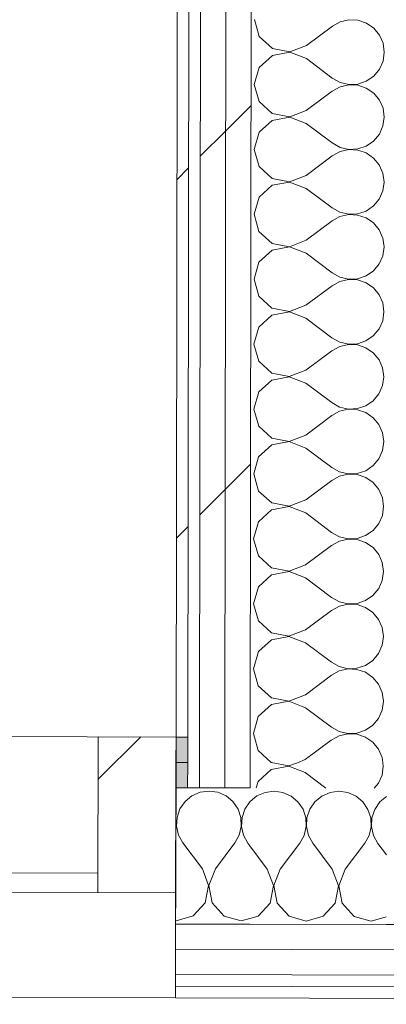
# Model space of a CAD drawing. Header units: millimetres. Extents: x -30280 to 19093, y -18706 to 4378.
# Tile 92 of 206: x -10868 to -10680, y -15440 to -14934. Entities that reach past the tile are written whole.
import ezdxf

# ---------------------------------------------------------------- set-up
doc = ezdxf.new("R2010")
doc.units = ezdxf.units.MM
doc.header["$MEASUREMENT"] = 0
doc.linetypes.add('Wipeout_Contour', pattern=[1000, 0, -1000])
doc.layers.add('Nuevo_08_E_Envans secs', color=7, linetype='Continuous')
doc.layers.add('Nuevo_Ventanas Archicad', color=7, linetype='Continuous')
doc.layers.add('Nuevo_08_E_Envans secs_Pluma_Nº__1', color=7, linetype='Continuous', lineweight=5)
doc.layers.add('Nuevo_Ventanas Archicad_Pluma_Nº__1', color=7, linetype='Continuous', lineweight=5)
for name, color, linetype, lineweight, true_color in [('Nuevo_08_E_Envans secs_Pluma_Nº__102', 7, 'Continuous', 5, 0xcccccc), ('Nuevo_08_E_Envans secs_Pluma_Nº__171', 171, 'Continuous', 13, 0xaaaaff), ('Nuevo_08_E_Envans secs_Pluma_Nº__177', 7, 'Continuous', 15, 0xf7e046), ('Nuevo_08_E_Envans secs_Pluma_Nº__79', 7, 'Continuous', 5, 0xaaffd5)]:
    doc.layers.add(name, color=color, linetype=linetype, lineweight=lineweight, true_color=true_color)
pattern_1 = [(45, (0, 0), (-183.8478, 183.8478), [195, -65]), (45, (7e-14, 183.85), (-183.8478, 183.8478), [195, -65])]

# ---------------------------------------------------------------- blocks, each defined once
blk = doc.blocks.new('*X104')
at = {"layer": 'Nuevo_08_E_Envans secs_Pluma_Nº__102', "color": 254, "linetype": 'Continuous', "lineweight": 5, "true_color": 0xcccccc}
for p, q in [((-10780.13, -15332.75), (-10783.67, -15335.68)), ((-10775.91, -15330.91), (-10780.13, -15332.75)), ((-10771.36, -15330.28), (-10775.91, -15330.91)), ((-10766.8, -15330.93), (-10771.36, -15330.28)), ((-10762.6, -15332.79), (-10766.8, -15330.93)), ((-10759.07, -15335.74), (-10762.6, -15332.79)), ((-10786.29, -15339.46), (-10787.77, -15343.81)), ((-10783.67, -15335.68), (-10786.29, -15339.46)), ((-10756.47, -15339.53), (-10759.07, -15335.74)), ((-10755.01, -15343.89), (-10756.47, -15339.53)), ((-10752.95, -15339.54), (-10754.43, -15343.9)), ((-10750.34, -15335.76), (-10752.95, -15339.54)), ((-10750.33, -15335.75), (-10750.34, -15335.76)), ((-10788.35, -15343.81), (-10788.38, -15343.71)), ((-10788.14, -15348.41), (-10788.35, -15343.81)), ((-10787.77, -15343.81), (-10788, -15348.41)), ((-10754.8, -15348.49), (-10755.01, -15343.89)), ((-10754.43, -15343.9), (-10754.67, -15348.49)), ((-10788.4, -15349.51), (-10788.14, -15348.41)), ((-10788, -15348.41), (-10786.97, -15352.89)), ((-10755.86, -15352.96), (-10754.8, -15348.49)), ((-10754.67, -15348.49), (-10753.64, -15352.97)), ((-10786.97, -15352.89), (-10784.76, -15356.92)), ((-10758.09, -15356.98), (-10755.86, -15352.96)), ((-10753.64, -15352.97), (-10751.42, -15357)), ((-10774.79, -15370.28), (-10784.76, -15356.92)), ((-10768.12, -15370.29), (-10758.09, -15356.98)), ((-10750.36, -15358.42), (-10751.42, -15357)), ((-10771.55, -15378.79), (-10774.79, -15370.28)), ((-10768.12, -15370.29), (-10771.41, -15378.79)), ((-10773.26, -15387.73), (-10771.55, -15378.79)), ((-10771.41, -15378.79), (-10769.74, -15387.74)), ((-10779.42, -15394.44), (-10773.26, -15387.73)), ((-10769.74, -15387.74), (-10763.61, -15394.48)), ((-10788.19, -15396.91), (-10779.42, -15394.44)), ((-10763.61, -15394.48), (-10754.86, -15396.99)), ((-10754.86, -15396.99), (-10750.42, -15395.74)), ((-10788.51, -15396.82), (-10788.19, -15396.91))]:
    blk.add_line(p, q, dxfattribs=at)
blk = doc.blocks.new('*X105')
at = {"layer": 'Nuevo_08_E_Envans secs_Pluma_Nº__102', "color": 254, "linetype": 'Continuous', "lineweight": 5, "true_color": 0xcccccc}
for p, q in [((-10746.79, -15332.83), (-10750.33, -15335.75)), ((-10742.58, -15330.99), (-10746.79, -15332.83)), ((-10738.02, -15330.37), (-10742.58, -15330.99)), ((-10733.47, -15331.01), (-10738.02, -15330.37)), ((-10729.27, -15332.88), (-10733.47, -15331.01)), ((-10725.74, -15335.82), (-10729.27, -15332.88)), ((-10713.46, -15332.92), (-10717.01, -15335.84)), ((-10709.25, -15331.07), (-10713.46, -15332.92)), ((-10704.69, -15330.45), (-10709.25, -15331.07)), ((-10700.14, -15331.09), (-10704.69, -15330.45)), ((-10695.94, -15332.96), (-10700.14, -15331.09)), ((-10692.4, -15335.9), (-10695.94, -15332.96)), ((-10680.33, -15333.16), (-10683.67, -15335.92)), ((-10723.14, -15339.62), (-10725.74, -15335.82)), ((-10721.68, -15343.98), (-10723.14, -15339.62)), ((-10719.62, -15339.63), (-10721.1, -15343.98)), ((-10717.01, -15335.84), (-10719.62, -15339.63)), ((-10689.81, -15339.7), (-10692.4, -15335.9)), ((-10688.35, -15344.06), (-10689.81, -15339.7)), ((-10686.29, -15339.71), (-10687.77, -15344.06)), ((-10683.67, -15335.92), (-10686.29, -15339.71)), ((-10721.47, -15348.57), (-10721.68, -15343.98)), ((-10721.1, -15343.98), (-10721.34, -15348.57)), ((-10688.14, -15348.65), (-10688.35, -15344.06)), ((-10687.77, -15344.06), (-10688, -15348.65)), ((-10722.52, -15353.05), (-10721.47, -15348.57)), ((-10721.34, -15348.57), (-10720.31, -15353.05)), ((-10689.19, -15353.13), (-10688.14, -15348.65)), ((-10688, -15348.65), (-10686.97, -15353.14)), ((-10724.76, -15357.07), (-10722.52, -15353.05)), ((-10720.31, -15353.05), (-10718.09, -15357.08)), ((-10691.42, -15357.15), (-10689.19, -15353.13)), ((-10686.97, -15353.14), (-10684.76, -15357.17)), ((-10741.46, -15370.36), (-10750.36, -15358.42)), ((-10734.79, -15370.37), (-10724.76, -15357.07)), ((-10708.12, -15370.44), (-10718.09, -15357.08)), ((-10701.46, -15370.46), (-10691.42, -15357.15)), ((-10680.37, -15363.05), (-10684.76, -15357.17)), ((-10738.21, -15378.87), (-10741.46, -15370.36)), ((-10734.79, -15370.37), (-10738.08, -15378.87)), ((-10704.88, -15378.95), (-10708.12, -15370.44)), ((-10701.46, -15370.46), (-10704.74, -15378.95)), ((-10739.93, -15387.82), (-10738.21, -15378.87)), ((-10738.08, -15378.87), (-10736.41, -15387.82)), ((-10706.59, -15387.9), (-10704.88, -15378.95)), ((-10704.74, -15378.95), (-10703.07, -15387.91)), ((-10746.09, -15394.52), (-10739.93, -15387.82)), ((-10736.41, -15387.82), (-10730.28, -15394.56)), ((-10712.75, -15394.61), (-10706.59, -15387.9)), ((-10703.07, -15387.91), (-10696.95, -15394.65)), ((-10750.42, -15395.74), (-10746.09, -15394.52)), ((-10730.28, -15394.56), (-10721.52, -15397.07)), ((-10721.52, -15397.07), (-10712.75, -15394.61)), ((-10696.95, -15394.65), (-10688.19, -15397.16)), ((-10688.19, -15397.16), (-10680.42, -15394.97))]:
    blk.add_line(p, q, dxfattribs=at)
blk = doc.blocks.new('Ventana Escaparate 27')
at = {"layer": 'Nuevo_Ventanas Archicad', "linetype": 'Continuous', "lineweight": 0, "true_color": 0x000000}
h = blk.add_hatch(dxfattribs=at)
h.set_pattern_fill('Acero_0001', color=18, style=0, pattern_type=2)
h.set_pattern_definition([(45, (0, 0), (-159.1, 159.1), []), (45, (-53.03, 53.03), (-159.1, 159.1), [])])
h.paths.add_polyline_path([(-660.38, 0), (-660.38, -80), (-620.38, -80), (-620.38, 0)])
at = {"layer": 'Nuevo_Ventanas Archicad_Pluma_Nº__1', "color": 7, "linetype": 'Continuous', "lineweight": 5}
for p, q in [((-660.38, 54), (660.38, 54)), ((-660.38, 48), (-660.38, 54)), ((-660.38, 42), (-660.38, 48)), ((-660.38, 29), (-660.38, 42)), ((-660.38, 16), (-660.38, 29)), ((-660.38, 0), (-660.38, 16)), ((-660.38, 0), (660.38, 0)), ((-660.38, 0), (-660.38, -80)), ((-620.38, 0), (-660.38, 0)), ((-660.38, -54), (-660.38, 0)), ((-660.38, -54), (-660.38, 0)), ((-620.38, -80), (-620.38, 0)), ((-620.38, -10), (620.38, -10)), ((-660.38, -67), (-660.38, -54)), ((-660.38, -67), (-660.38, -54)), ((-660.38, -80), (-660.38, -67)), ((-660.38, -80), (-660.38, -67)), ((-660.38, -80), (660.38, -80)), ((-660.38, -80), (660.38, -80)), ((-660.38, -80), (-620.38, -80))]:
    blk.add_line(p, q, dxfattribs=at)
blk = doc.blocks.new('Muro_62_1', base_point=(-3815.2, -15319.86))
at = {"layer": 'Nuevo_08_E_Envans secs_Pluma_Nº__79', "linetype": 'Continuous', "lineweight": 5, "true_color": 0xaaffd5}
for points in [[(-10788.31, -15315.58), (-10782.3, -15315.59), (-10782.28, -15302.59), (-10788.28, -15302.58)], [(-10788.34, -15328.58), (-10782.32, -15328.59), (-10782.3, -15315.59), (-10788.31, -15315.58)]]:
    blk.add_hatch(color=121, dxfattribs=at).paths.add_polyline_path(points)
at = {"layer": 'Nuevo_08_E_Envans secs_Pluma_Nº__1', "color": 7, "linetype": 'Continuous', "lineweight": 5}
for p, q in [((-10788.28, -15302.58), (-10788.31, -15315.58)), ((-10782.28, -15302.59), (-10782.3, -15315.59)), ((-10788.31, -15315.58), (-10788.34, -15328.58)), ((-10788.31, -15315.58), (-10782.3, -15315.59)), ((-10782.3, -15315.59), (-10782.32, -15328.59)), ((-10788.34, -15328.58), (-10788.48, -15382.58)), ((-10788.34, -15328.58), (-10782.32, -15328.59)), ((-10782.32, -15328.59), (-10776.32, -15328.61)), ((-10776.32, -15328.61), (-10763.32, -15328.64)), ((-10763.32, -15328.64), (-10750.32, -15328.67))]:
    blk.add_line(p, q, dxfattribs=at)
at = {"layer": 'Nuevo_08_E_Envans secs_Pluma_Nº__1', "color": 7, "linetype": 'Continuous', "lineweight": 5, "flags": 128}
blk.add_lwpolyline([(-10782.28, -15302.59), (-10788.28, -15302.58)], dxfattribs=at)
at = {"color": 254, "linetype": 'Wipeout_Contour', "lineweight": 0, "ltscale": 73840.641002}
blk.add_wipeout([(-10788.58, -15424.57), (-9480.74, -15427.82), (-9480.71, -15414.82), (-10788.55, -15411.57)], dxfattribs=at).dxf.layer = 'Nuevo_08_E_Envans secs'
at = {"color": 254, "linetype": 'Wipeout_Contour', "lineweight": 0, "ltscale": 73892.544862}
blk.add_wipeout([(-10788.6, -15430.57), (-10788.61, -15436.57), (-9480.77, -15439.82), (-9480.76, -15433.82)], dxfattribs=at).dxf.layer = 'Nuevo_08_E_Envans secs'
at = {"layer": 'Nuevo_08_E_Envans secs_Pluma_Nº__171', "linetype": 'Continuous', "lineweight": 13, "true_color": 0xaaaaff}
h = blk.add_hatch(dxfattribs=at)
h.set_pattern_fill('Panellat_HPL_0001', color=161, style=0, pattern_type=2)
h.set_pattern_definition(pattern_1)
h.paths.add_polyline_path([(-10788.6, -15430.57), (-10788.61, -15436.57), (-9480.77, -15439.82), (-9480.76, -15433.82)])
at = {"layer": 'Nuevo_08_E_Envans secs_Pluma_Nº__177', "linetype": 'Continuous', "lineweight": 15, "true_color": 0xf7e046}
h = blk.add_hatch(dxfattribs=at)
h.set_pattern_fill('Panellat_HPL_0001', color=53, style=0, pattern_type=2)
h.set_pattern_definition(pattern_1)
h.paths.add_polyline_path([(-10788.58, -15424.57), (-9480.74, -15427.82), (-9480.71, -15414.82), (-10788.55, -15411.57)])
at = {"layer": 'Nuevo_08_E_Envans secs_Pluma_Nº__1', "color": 7, "linetype": 'Continuous', "lineweight": 5}
for p, q in [((-10788.58, -15424.57), (-10788.6, -15430.57)), ((-10788.58, -15424.57), (-9480.74, -15427.82)), ((-10788.6, -15430.57), (-10788.61, -15436.57)), ((-10788.6, -15430.57), (-9480.76, -15433.82))]:
    blk.add_line(p, q, dxfattribs=at)
at = {"layer": 'Nuevo_08_E_Envans secs_Pluma_Nº__1', "color": 7, "linetype": 'Continuous', "lineweight": 5, "flags": 128}
blk.add_lwpolyline([(-10788.61, -15436.57), (-9480.77, -15439.82)], dxfattribs=at)
at = {"color": 254, "linetype": 'Wipeout_Contour', "lineweight": 0, "ltscale": 73797.124111}
blk.add_wipeout([(-10788.55, -15411.57), (-9480.71, -15414.82), (-9480.68, -15401.82), (-10788.52, -15398.58)], dxfattribs=at).dxf.layer = 'Nuevo_08_E_Envans secs'
at = {"layer": 'Nuevo_08_E_Envans secs_Pluma_Nº__177', "linetype": 'Continuous', "lineweight": 15, "true_color": 0xf7e046}
h = blk.add_hatch(dxfattribs=at)
h.set_pattern_fill('Panellat_HPL_0001', color=53, style=0, pattern_type=2)
h.set_pattern_definition(pattern_1)
h.paths.add_polyline_path([(-10788.55, -15411.57), (-9480.71, -15414.82), (-9480.68, -15401.82), (-10788.52, -15398.58)])
at = {"layer": 'Nuevo_08_E_Envans secs_Pluma_Nº__1', "color": 7, "linetype": 'Continuous', "lineweight": 5}
for p, q in [((-10788.48, -15382.58), (-10788.52, -15398.58)), ((-10788.52, -15398.58), (-10788.55, -15411.57)), ((-10788.52, -15398.58), (-10750.42, -15398.67)), ((-10750.42, -15398.67), (-10680.42, -15398.84)), ((-10680.42, -15398.84), (-9480.68, -15401.82)), ((-10788.55, -15411.57), (-10788.58, -15424.57)), ((-10788.55, -15411.57), (-9480.71, -15414.82))]:
    blk.add_line(p, q, dxfattribs=at)
at = {"layer": 'Nuevo_08_E_Envans secs', "color": 7, "lineweight": 20}
for name in ['*X104', '*X105']:
    blk.add_blockref(name, (0, 0), dxfattribs=at)
at = {"layer": 'Nuevo_Ventanas Archicad', "color": 253, "linetype": 'Continuous', "lineweight": 5, "true_color": 0xa4a4a6, "zscale": 1000, "rotation": 179.8580098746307}
blk.add_blockref('Ventana Escaparate 27', (-11448.85, -15380.94), dxfattribs=at)
blk = doc.blocks.new('*X238')
at = {"layer": 'Nuevo_08_E_Envans secs_Pluma_Nº__102', "color": 254, "linetype": 'Continuous', "lineweight": 5, "true_color": 0xcccccc}
for p, q in [((-10739.42, -15319.24), (-10746.16, -15325.37)), ((-10739.44, -15315.7), (-10739.42, -15315.72)), ((-10739.42, -15315.72), (-10730.47, -15317.42)), ((-10730.47, -15317.56), (-10739.42, -15319.24)), ((-10730.47, -15317.42), (-10726.05, -15315.73)), ((-10721.97, -15320.84), (-10730.47, -15317.56)), ((-10682.61, -15322.11), (-10681.97, -15317.56)), ((-10681.97, -15317.56), (-10682.21, -15315.84)), ((-10721.97, -15320.84), (-10711.43, -15328.77)), ((-10684.47, -15326.32), (-10682.61, -15322.11)), ((-10746.16, -15325.37), (-10747.1, -15328.68)), ((-10686.56, -15328.83), (-10684.47, -15326.32))]:
    blk.add_line(p, q, dxfattribs=at)
blk = doc.blocks.new('*X239')
at = {"layer": 'Nuevo_08_E_Envans secs_Pluma_Nº__102', "color": 254, "linetype": 'Continuous', "lineweight": 5, "true_color": 0xcccccc}
for p, q in [((-10748.08, -15302.67), (-10746.13, -15309.56)), ((-10721.96, -15314.17), (-10708.62, -15304.19)), ((-10706.06, -15302.78), (-10708.62, -15304.19)), ((-10687.37, -15305.25), (-10690.9, -15302.82)), ((-10746.13, -15309.56), (-10739.44, -15315.7)), ((-10684.44, -15308.8), (-10687.37, -15305.25)), ((-10682.6, -15313.01), (-10684.44, -15308.8)), ((-10726.05, -15315.73), (-10721.96, -15314.17)), ((-10682.21, -15315.84), (-10682.6, -15313.01))]:
    blk.add_line(p, q, dxfattribs=at)
blk = doc.blocks.new('*X240')
at = {"layer": 'Nuevo_08_E_Envans secs_Pluma_Nº__102', "color": 254, "linetype": 'Continuous', "lineweight": 5, "true_color": 0xcccccc}
for p, q in [((-10748.07, -14934.13), (-10745.59, -14942.9)), ((-10704.05, -14935.3), (-10708.07, -14937.52)), ((-10699.57, -14934.27), (-10704.05, -14935.3)), ((-10694.97, -14934.5), (-10699.57, -14934.27)), ((-10690.62, -14935.97), (-10694.97, -14934.5)), ((-10721.42, -14947.5), (-10708.07, -14937.52)), ((-10686.83, -14938.58), (-10690.62, -14935.97)), ((-10683.9, -14942.13), (-10686.83, -14938.58)), ((-10745.59, -14942.9), (-10738.88, -14949.05)), ((-10682.05, -14946.34), (-10683.9, -14942.13)), ((-10738.88, -14949.05), (-10729.93, -14950.76)), ((-10729.93, -14950.89), (-10738.88, -14952.57)), ((-10729.93, -14950.76), (-10721.42, -14947.5)), ((-10721.43, -14954.17), (-10729.93, -14950.89)), ((-10682.07, -14955.45), (-10681.43, -14950.89)), ((-10681.43, -14950.89), (-10682.05, -14946.34)), ((-10738.88, -14952.57), (-10745.62, -14958.7)), ((-10721.43, -14954.17), (-10708.11, -14964.19)), ((-10683.93, -14959.65), (-10682.07, -14955.45)), ((-10745.62, -14958.7), (-10748.12, -14967.46)), ((-10686.87, -14963.19), (-10683.93, -14959.65)), ((-10708.11, -14964.19), (-10704.09, -14966.42)), ((-10695.02, -14967.25), (-10690.66, -14965.79)), ((-10690.66, -14965.79), (-10686.87, -14963.19)), ((-10748.12, -14967.46), (-10745.64, -14976.23)), ((-10721.47, -14980.84), (-10708.12, -14970.86)), ((-10704.1, -14968.64), (-10708.12, -14970.86)), ((-10699.61, -14967.6), (-10704.1, -14968.64)), ((-10704.09, -14966.42), (-10699.61, -14967.47)), ((-10699.61, -14967.47), (-10695.02, -14967.25)), ((-10695.02, -14967.83), (-10699.61, -14967.6)), ((-10690.67, -14969.31), (-10695.02, -14967.83)), ((-10686.88, -14971.92), (-10690.67, -14969.31)), ((-10745.64, -14976.23), (-10738.93, -14982.38)), ((-10683.95, -14975.46), (-10686.88, -14971.92)), ((-10682.1, -14979.67), (-10683.95, -14975.46)), ((-10729.98, -14984.09), (-10721.47, -14980.84)), ((-10681.48, -14984.23), (-10682.1, -14979.67)), ((-10738.93, -14985.9), (-10745.67, -14992.04)), ((-10738.93, -14982.38), (-10729.98, -14984.09)), ((-10729.98, -14984.22), (-10738.93, -14985.9)), ((-10721.48, -14987.5), (-10729.98, -14984.22)), ((-10682.12, -14988.78), (-10681.48, -14984.23)), ((-10721.48, -14987.5), (-10708.16, -14997.52)), ((-10683.98, -14992.99), (-10682.12, -14988.78)), ((-10745.67, -14992.04), (-10748.17, -15000.8)), ((-10690.71, -14999.12), (-10686.92, -14996.52)), ((-10686.92, -14996.52), (-10683.98, -14992.99)), ((-10748.17, -15000.8), (-10745.69, -15009.56)), ((-10708.16, -14997.52), (-10704.14, -14999.75)), ((-10704.14, -14999.75), (-10699.66, -15000.8)), ((-10699.66, -15000.94), (-10704.14, -15001.97)), ((-10699.66, -15000.8), (-10695.07, -15000.58)), ((-10695.07, -15001.16), (-10699.66, -15000.94)), ((-10695.07, -15000.58), (-10690.71, -14999.12)), ((-10690.72, -15002.64), (-10695.07, -15001.16)), ((-10721.52, -15014.17), (-10708.17, -15004.19)), ((-10704.14, -15001.97), (-10708.17, -15004.19)), ((-10686.93, -15005.25), (-10690.72, -15002.64)), ((-10684, -15008.8), (-10686.93, -15005.25)), ((-10745.69, -15009.56), (-10738.98, -15015.72)), ((-10682.15, -15013.01), (-10684, -15008.8)), ((-10738.98, -15015.72), (-10730.03, -15017.42)), ((-10730.03, -15017.42), (-10721.52, -15014.17)), ((-10681.53, -15017.56), (-10682.15, -15013.01)), ((-10738.98, -15019.24), (-10745.71, -15025.37)), ((-10730.03, -15017.56), (-10738.98, -15019.24)), ((-10721.53, -15020.84), (-10730.03, -15017.56)), ((-10721.53, -15020.84), (-10708.21, -15030.86)), ((-10682.17, -15022.11), (-10681.53, -15017.56)), ((-10745.71, -15025.37), (-10748.22, -15034.13)), ((-10686.97, -15029.86), (-10684.03, -15026.32)), ((-10684.03, -15026.32), (-10682.17, -15022.11)), ((-10708.21, -15030.86), (-10704.19, -15033.09)), ((-10690.76, -15032.45), (-10686.97, -15029.86)), ((-10748.22, -15034.13), (-10745.74, -15042.9)), ((-10704.19, -15035.3), (-10708.22, -15037.52)), ((-10704.19, -15033.09), (-10699.71, -15034.13)), ((-10699.71, -15034.27), (-10704.19, -15035.3)), ((-10699.71, -15034.13), (-10695.12, -15033.92)), ((-10695.12, -15034.5), (-10699.71, -15034.27)), ((-10695.12, -15033.92), (-10690.76, -15032.45)), ((-10690.77, -15035.97), (-10695.12, -15034.5)), ((-10686.98, -15038.58), (-10690.77, -15035.97)), ((-10721.57, -15047.5), (-10708.22, -15037.52)), ((-10684.05, -15042.13), (-10686.98, -15038.58)), ((-10745.74, -15042.9), (-10739.03, -15049.05)), ((-10682.2, -15046.34), (-10684.05, -15042.13)), ((-10681.57, -15050.89), (-10682.2, -15046.34)), ((-10739.03, -15049.05), (-10730.08, -15050.76)), ((-10730.08, -15050.89), (-10739.03, -15052.57)), ((-10730.08, -15050.76), (-10721.57, -15047.5)), ((-10721.58, -15054.17), (-10730.08, -15050.89)), ((-10682.22, -15055.45), (-10681.57, -15050.89)), ((-10739.03, -15052.57), (-10745.76, -15058.7)), ((-10721.58, -15054.17), (-10708.26, -15064.19)), ((-10684.08, -15059.65), (-10682.22, -15055.45)), ((-10745.76, -15058.7), (-10748.27, -15067.46)), ((-10687.02, -15063.19), (-10684.08, -15059.65)), ((-10708.26, -15064.19), (-10704.24, -15066.42)), ((-10704.24, -15066.42), (-10699.76, -15067.47)), ((-10699.76, -15067.47), (-10695.17, -15067.25)), ((-10695.17, -15067.25), (-10690.81, -15065.79)), ((-10690.81, -15065.79), (-10687.02, -15063.19)), ((-10748.27, -15067.46), (-10745.79, -15076.23)), ((-10721.62, -15080.84), (-10708.27, -15070.86)), ((-10704.24, -15068.64), (-10708.27, -15070.86)), ((-10699.76, -15067.6), (-10704.24, -15068.64)), ((-10695.17, -15067.83), (-10699.76, -15067.6)), ((-10690.81, -15069.31), (-10695.17, -15067.83)), ((-10687.03, -15071.92), (-10690.81, -15069.31)), ((-10684.1, -15075.46), (-10687.03, -15071.92)), ((-10745.79, -15076.23), (-10739.07, -15082.38)), ((-10682.25, -15079.67), (-10684.1, -15075.46)), ((-10739.07, -15082.38), (-10730.13, -15084.09)), ((-10730.13, -15084.09), (-10721.62, -15080.84)), ((-10681.62, -15084.23), (-10682.25, -15079.67)), ((-10739.08, -15085.9), (-10745.81, -15092.04)), ((-10730.13, -15084.22), (-10739.08, -15085.9)), ((-10721.63, -15087.5), (-10730.13, -15084.22)), ((-10721.63, -15087.5), (-10708.31, -15097.52)), ((-10682.26, -15088.78), (-10681.62, -15084.23)), ((-10745.81, -15092.04), (-10748.31, -15100.8)), ((-10684.13, -15092.99), (-10682.26, -15088.78)), ((-10708.31, -15097.52), (-10704.29, -15099.75)), ((-10690.86, -15099.12), (-10687.07, -15096.52)), ((-10687.07, -15096.52), (-10684.13, -15092.99)), ((-10748.31, -15100.8), (-10745.84, -15109.56)), ((-10704.29, -15101.97), (-10708.32, -15104.19)), ((-10704.29, -15099.75), (-10699.81, -15100.8)), ((-10699.81, -15100.94), (-10704.29, -15101.97)), ((-10699.81, -15100.8), (-10695.22, -15100.58)), ((-10695.22, -15101.16), (-10699.81, -15100.94)), ((-10695.22, -15100.58), (-10690.86, -15099.12)), ((-10690.86, -15102.64), (-10695.22, -15101.16)), ((-10687.08, -15105.25), (-10690.86, -15102.64)), ((-10721.67, -15114.17), (-10708.32, -15104.19)), ((-10684.15, -15108.8), (-10687.08, -15105.25)), ((-10745.84, -15109.56), (-10739.12, -15115.72)), ((-10682.3, -15113.01), (-10684.15, -15108.8)), ((-10730.18, -15117.56), (-10739.13, -15119.24)), ((-10739.12, -15115.72), (-10730.18, -15117.42)), ((-10730.18, -15117.42), (-10721.67, -15114.17)), ((-10721.68, -15120.84), (-10730.18, -15117.56)), ((-10682.31, -15122.11), (-10681.67, -15117.56)), ((-10681.67, -15117.56), (-10682.3, -15113.01)), ((-10739.13, -15119.24), (-10745.86, -15125.37)), ((-10721.68, -15120.84), (-10708.36, -15130.86)), ((-10684.18, -15126.32), (-10682.31, -15122.11)), ((-10745.86, -15125.37), (-10748.36, -15134.13)), ((-10687.11, -15129.86), (-10684.18, -15126.32)), ((-10708.36, -15130.86), (-10704.34, -15133.09)), ((-10695.27, -15133.92), (-10690.91, -15132.45)), ((-10690.91, -15132.45), (-10687.11, -15129.86)), ((-10748.36, -15134.13), (-10745.89, -15142.9)), ((-10721.72, -15147.5), (-10708.37, -15137.52)), ((-10704.34, -15135.3), (-10708.37, -15137.52)), ((-10704.34, -15133.09), (-10699.86, -15134.13)), ((-10699.86, -15134.27), (-10704.34, -15135.3)), ((-10699.86, -15134.13), (-10695.27, -15133.92)), ((-10695.27, -15134.5), (-10699.86, -15134.27)), ((-10690.91, -15135.97), (-10695.27, -15134.5)), ((-10687.13, -15138.58), (-10690.91, -15135.97)), ((-10745.89, -15142.9), (-10739.17, -15149.05)), ((-10684.2, -15142.13), (-10687.13, -15138.58)), ((-10682.35, -15146.34), (-10684.2, -15142.13)), ((-10730.23, -15150.76), (-10721.72, -15147.5)), ((-10681.72, -15150.89), (-10682.35, -15146.34)), ((-10739.18, -15152.57), (-10745.91, -15158.7)), ((-10730.23, -15150.89), (-10739.18, -15152.57)), ((-10739.17, -15149.05), (-10730.23, -15150.76)), ((-10721.73, -15154.17), (-10730.23, -15150.89)), ((-10682.36, -15155.45), (-10681.72, -15150.89)), ((-10721.73, -15154.17), (-10708.41, -15164.19)), ((-10684.22, -15159.65), (-10682.36, -15155.45)), ((-10745.91, -15158.7), (-10748.41, -15167.46)), ((-10690.96, -15165.79), (-10687.16, -15163.19)), ((-10687.16, -15163.19), (-10684.22, -15159.65)), ((-10748.41, -15167.46), (-10745.94, -15176.23)), ((-10708.41, -15164.19), (-10704.39, -15166.42)), ((-10704.39, -15166.42), (-10699.91, -15167.47)), ((-10699.91, -15167.6), (-10704.39, -15168.64)), ((-10699.91, -15167.47), (-10695.32, -15167.25)), ((-10695.32, -15167.83), (-10699.91, -15167.6)), ((-10695.32, -15167.25), (-10690.96, -15165.79)), ((-10690.96, -15169.31), (-10695.32, -15167.83)), ((-10721.77, -15180.84), (-10708.42, -15170.86)), ((-10704.39, -15168.64), (-10708.42, -15170.86)), ((-10687.18, -15171.92), (-10690.96, -15169.31)), ((-10684.25, -15175.46), (-10687.18, -15171.92)), ((-10745.94, -15176.23), (-10739.22, -15182.38)), ((-10682.4, -15179.67), (-10684.25, -15175.46)), ((-10739.22, -15182.38), (-10730.27, -15184.09)), ((-10730.27, -15184.09), (-10721.77, -15180.84)), ((-10681.77, -15184.23), (-10682.4, -15179.67)), ((-10739.23, -15185.9), (-10745.96, -15192.04)), ((-10730.27, -15184.22), (-10739.23, -15185.9)), ((-10721.78, -15187.5), (-10730.27, -15184.22)), ((-10721.78, -15187.5), (-10708.46, -15197.52)), ((-10682.41, -15188.78), (-10681.77, -15184.23)), ((-10745.96, -15192.04), (-10748.46, -15200.8)), ((-10687.21, -15196.52), (-10684.27, -15192.99)), ((-10684.27, -15192.99), (-10682.41, -15188.78)), ((-10708.46, -15197.52), (-10704.44, -15199.75)), ((-10691.01, -15199.12), (-10687.21, -15196.52)), ((-10748.46, -15200.8), (-10745.99, -15209.56)), ((-10704.44, -15201.97), (-10708.47, -15204.19)), ((-10704.44, -15199.75), (-10699.96, -15200.8)), ((-10699.96, -15200.94), (-10704.44, -15201.97)), ((-10699.96, -15200.8), (-10695.37, -15200.58)), ((-10695.37, -15201.16), (-10699.96, -15200.94)), ((-10695.37, -15200.58), (-10691.01, -15199.12)), ((-10691.01, -15202.64), (-10695.37, -15201.16)), ((-10687.23, -15205.25), (-10691.01, -15202.64)), ((-10721.82, -15214.17), (-10708.47, -15204.19)), ((-10684.3, -15208.8), (-10687.23, -15205.25)), ((-10682.45, -15213.01), (-10684.3, -15208.8)), ((-10745.99, -15209.56), (-10739.27, -15215.72)), ((-10681.82, -15217.56), (-10682.45, -15213.01)), ((-10730.32, -15217.56), (-10739.28, -15219.24)), ((-10739.27, -15215.72), (-10730.32, -15217.42)), ((-10730.32, -15217.42), (-10721.82, -15214.17)), ((-10721.83, -15220.84), (-10730.32, -15217.56)), ((-10682.46, -15222.11), (-10681.82, -15217.56)), ((-10739.28, -15219.24), (-10746.01, -15225.37)), ((-10721.83, -15220.84), (-10708.51, -15230.86)), ((-10684.32, -15226.32), (-10682.46, -15222.11)), ((-10746.01, -15225.37), (-10748.51, -15234.13)), ((-10687.26, -15229.86), (-10684.32, -15226.32)), ((-10748.51, -15234.13), (-10746.04, -15242.9)), ((-10708.51, -15230.86), (-10704.49, -15233.09)), ((-10704.49, -15233.09), (-10700.01, -15234.13)), ((-10700.01, -15234.13), (-10695.42, -15233.92)), ((-10695.42, -15233.92), (-10691.06, -15232.45)), ((-10691.06, -15232.45), (-10687.26, -15229.86)), ((-10721.87, -15247.5), (-10708.52, -15237.52)), ((-10704.49, -15235.3), (-10708.52, -15237.52)), ((-10700.01, -15234.27), (-10704.49, -15235.3)), ((-10695.42, -15234.5), (-10700.01, -15234.27)), ((-10691.06, -15235.97), (-10695.42, -15234.5)), ((-10687.28, -15238.58), (-10691.06, -15235.97)), ((-10684.35, -15242.13), (-10687.28, -15238.58)), ((-10746.04, -15242.9), (-10739.32, -15249.05)), ((-10682.5, -15246.34), (-10684.35, -15242.13)), ((-10739.32, -15249.05), (-10730.37, -15250.76)), ((-10730.37, -15250.76), (-10721.87, -15247.5)), ((-10681.87, -15250.89), (-10682.5, -15246.34)), ((-10739.33, -15252.57), (-10746.06, -15258.7)), ((-10730.37, -15250.89), (-10739.33, -15252.57)), ((-10721.87, -15254.17), (-10730.37, -15250.89)), ((-10721.87, -15254.17), (-10708.56, -15264.19)), ((-10682.51, -15255.45), (-10681.87, -15250.89)), ((-10746.06, -15258.7), (-10748.56, -15267.46)), ((-10684.37, -15259.65), (-10682.51, -15255.45)), ((-10708.56, -15264.19), (-10704.54, -15266.42)), ((-10691.11, -15265.79), (-10687.31, -15263.19)), ((-10687.31, -15263.19), (-10684.37, -15259.65)), ((-10748.56, -15267.46), (-10746.09, -15276.23)), ((-10704.54, -15268.64), (-10708.57, -15270.86)), ((-10704.54, -15266.42), (-10700.06, -15267.47)), ((-10700.06, -15267.6), (-10704.54, -15268.64)), ((-10700.06, -15267.47), (-10695.46, -15267.25)), ((-10695.47, -15267.83), (-10700.06, -15267.6)), ((-10691.11, -15269.31), (-10695.47, -15267.83)), ((-10695.46, -15267.25), (-10691.11, -15265.79)), ((-10687.32, -15271.92), (-10691.11, -15269.31)), ((-10721.91, -15280.84), (-10708.57, -15270.86)), ((-10684.4, -15275.46), (-10687.32, -15271.92)), ((-10746.09, -15276.23), (-10739.37, -15282.38)), ((-10682.55, -15279.67), (-10684.4, -15275.46)), ((-10681.92, -15284.23), (-10682.55, -15279.67)), ((-10730.42, -15284.22), (-10739.38, -15285.9)), ((-10739.37, -15282.38), (-10730.42, -15284.09)), ((-10730.42, -15284.09), (-10721.91, -15280.84)), ((-10721.92, -15287.5), (-10730.42, -15284.22)), ((-10682.56, -15288.78), (-10681.92, -15284.23)), ((-10739.38, -15285.9), (-10746.11, -15292.04)), ((-10721.92, -15287.5), (-10708.61, -15297.52)), ((-10684.42, -15292.99), (-10682.56, -15288.78)), ((-10746.11, -15292.04), (-10748.61, -15300.8)), ((-10687.36, -15296.52), (-10684.42, -15292.99)), ((-10708.61, -15297.52), (-10704.58, -15299.75)), ((-10704.58, -15299.75), (-10700.11, -15300.8)), ((-10695.51, -15300.58), (-10691.15, -15299.12)), ((-10691.15, -15299.12), (-10687.36, -15296.52)), ((-10748.61, -15300.8), (-10748.08, -15302.67)), ((-10704.59, -15301.97), (-10706.06, -15302.78)), ((-10700.11, -15300.93), (-10704.59, -15301.97)), ((-10700.11, -15300.8), (-10695.51, -15300.58)), ((-10695.51, -15301.16), (-10700.11, -15300.93)), ((-10691.16, -15302.64), (-10695.51, -15301.16)), ((-10690.9, -15302.82), (-10691.16, -15302.64))]:
    blk.add_line(p, q, dxfattribs=at)
blk = doc.blocks.new('Muro_79_1', base_point=(-10654.28, -15302.91))
at = {"layer": 'Nuevo_08_E_Envans secs_Pluma_Nº__1', "color": 7, "linetype": 'Continuous', "lineweight": 5}
blk.add_line((-10782.3, -15315.59), (-10782.32, -15328.59), dxfattribs=at)
at = {"layer": 'Nuevo_08_E_Envans secs', "color": 7, "lineweight": 20}
blk.add_blockref('*X238', (0, 0), dxfattribs=at)
at = {"color": 254, "linetype": 'Wipeout_Contour', "lineweight": 0, "ltscale": 72281.182067}
blk.add_wipeout([(-10788.28, -15302.58), (-10782.28, -15302.59), (-10779.88, -13680.56), (-10785.88, -13680.56)], dxfattribs=at).dxf.layer = 'Nuevo_08_E_Envans secs'
at = {"color": 254, "linetype": 'Wipeout_Contour', "lineweight": 0, "ltscale": 74913.946734}
blk.add_wipeout([(-10763.3, -15315.64), (-10776.3, -15315.61), (-10776.32, -15328.61), (-10763.32, -15328.64)], dxfattribs=at).dxf.layer = 'Nuevo_08_E_Envans secs'
at = {"layer": 'Nuevo_08_E_Envans secs_Pluma_Nº__171', "linetype": 'Continuous', "lineweight": 13, "true_color": 0xaaaaff}
h = blk.add_hatch(dxfattribs=at)
h.set_pattern_fill('Panellat_HPL_0001', color=161, style=0, pattern_type=2)
h.set_pattern_definition(pattern_1)
h.paths.add_polyline_path([(-10788.28, -15302.58), (-10782.28, -15302.59), (-10779.88, -13680.56), (-10785.88, -13680.56)])
at = {"layer": 'Nuevo_08_E_Envans secs_Pluma_Nº__177', "linetype": 'Continuous', "lineweight": 15, "true_color": 0xf7e046}
h = blk.add_hatch(dxfattribs=at)
h.set_pattern_fill('Panellat_HPL_0001', color=53, style=0, pattern_type=2)
h.set_pattern_definition(pattern_1)
h.paths.add_polyline_path([(-10763.3, -15315.64), (-10776.3, -15315.61), (-10776.32, -15328.61), (-10763.32, -15328.64)])
at = {"layer": 'Nuevo_08_E_Envans secs_Pluma_Nº__1', "color": 7, "linetype": 'Continuous', "lineweight": 5}
for p, q in [((-10779.89, -13686.56), (-10782.28, -15302.59)), ((-10782.28, -15302.59), (-10782.3, -15315.59)), ((-10782.32, -15328.59), (-10776.32, -15328.61))]:
    blk.add_line(p, q, dxfattribs=at)
at = {"layer": 'Nuevo_08_E_Envans secs_Pluma_Nº__1', "color": 7, "linetype": 'Continuous', "lineweight": 5, "flags": 128}
for points in [[(-10785.88, -13680.56), (-10788.28, -15302.58)], [(-10788.28, -15302.58), (-10782.28, -15302.59)]]:
    blk.add_lwpolyline(points, dxfattribs=at)
at = {"color": 254, "linetype": 'Wipeout_Contour', "lineweight": 0, "ltscale": 74884.161785}
blk.add_wipeout([(-10750.3, -15315.67), (-10763.3, -15315.64), (-10763.32, -15328.64), (-10750.32, -15328.67)], dxfattribs=at).dxf.layer = 'Nuevo_08_E_Envans secs'
at = {"layer": 'Nuevo_08_E_Envans secs_Pluma_Nº__177', "linetype": 'Continuous', "lineweight": 15, "true_color": 0xf7e046}
h = blk.add_hatch(dxfattribs=at)
h.set_pattern_fill('Panellat_HPL_0001', color=53, style=0, pattern_type=2)
h.set_pattern_definition(pattern_1)
h.paths.add_polyline_path([(-10750.3, -15315.67), (-10763.3, -15315.64), (-10763.32, -15328.64), (-10750.32, -15328.67)])
at = {"layer": 'Nuevo_08_E_Envans secs_Pluma_Nº__1', "color": 7, "linetype": 'Continuous', "lineweight": 5}
for p, q in [((-10776.32, -15328.61), (-10763.32, -15328.64)), ((-10763.32, -15328.64), (-10750.32, -15328.67))]:
    blk.add_line(p, q, dxfattribs=at)
at = {"color": 254, "linetype": 'Wipeout_Contour', "lineweight": 0, "ltscale": 74871.366345}
blk.add_wipeout([(-10763.28, -15302.64), (-10776.28, -15302.61), (-10776.3, -15315.61), (-10763.3, -15315.64)], dxfattribs=at).dxf.layer = 'Nuevo_08_E_Envans secs'
at = {"layer": 'Nuevo_08_E_Envans secs_Pluma_Nº__177', "linetype": 'Continuous', "lineweight": 15, "true_color": 0xf7e046}
h = blk.add_hatch(dxfattribs=at)
h.set_pattern_fill('Panellat_HPL_0001', color=53, style=0, pattern_type=2)
h.set_pattern_definition(pattern_1)
h.paths.add_polyline_path([(-10763.28, -15302.64), (-10776.28, -15302.61), (-10776.3, -15315.61), (-10763.3, -15315.64)])
at = {"layer": 'Nuevo_08_E_Envans secs_Pluma_Nº__1', "color": 7, "linetype": 'Continuous', "lineweight": 5}
blk.add_line((-10776.3, -15315.61), (-10776.32, -15328.61), dxfattribs=at)
at = {"color": 254, "linetype": 'Wipeout_Contour', "lineweight": 0, "ltscale": 74841.564415}
blk.add_wipeout([(-10750.28, -15302.67), (-10763.28, -15302.64), (-10763.3, -15315.64), (-10750.3, -15315.67)], dxfattribs=at).dxf.layer = 'Nuevo_08_E_Envans secs'
at = {"layer": 'Nuevo_08_E_Envans secs_Pluma_Nº__177', "linetype": 'Continuous', "lineweight": 15, "true_color": 0xf7e046}
h = blk.add_hatch(dxfattribs=at)
h.set_pattern_fill('Panellat_HPL_0001', color=53, style=0, pattern_type=2)
h.set_pattern_definition(pattern_1)
h.paths.add_polyline_path([(-10750.28, -15302.67), (-10763.28, -15302.64), (-10763.3, -15315.64), (-10750.3, -15315.67)])
at = {"layer": 'Nuevo_08_E_Envans secs_Pluma_Nº__1', "color": 7, "linetype": 'Continuous', "lineweight": 5}
for p, q in [((-10763.3, -15315.64), (-10763.32, -15328.64)), ((-10750.3, -15315.67), (-10750.32, -15328.67))]:
    blk.add_line(p, q, dxfattribs=at)
at = {"layer": 'Nuevo_08_E_Envans secs', "color": 7, "lineweight": 20}
blk.add_blockref('*X239', (0, 0), dxfattribs=at)
at = {"color": 254, "linetype": 'Wipeout_Contour', "lineweight": 0, "ltscale": 72274.113603}
blk.add_wipeout([(-10773.91, -13699.56), (-10776.28, -15302.61), (-10763.28, -15302.64), (-10760.91, -13699.56)], dxfattribs=at).dxf.layer = 'Nuevo_08_E_Envans secs'
at = {"layer": 'Nuevo_08_E_Envans secs_Pluma_Nº__177', "linetype": 'Continuous', "lineweight": 15, "true_color": 0xf7e046}
h = blk.add_hatch(dxfattribs=at)
h.set_pattern_fill('Panellat_HPL_0001', color=53, style=0, pattern_type=2)
h.set_pattern_definition(pattern_1)
h.paths.add_polyline_path([(-10773.91, -13699.56), (-10776.28, -15302.61), (-10763.28, -15302.64), (-10760.91, -13699.56)])
at = {"layer": 'Nuevo_08_E_Envans secs_Pluma_Nº__1', "color": 7, "linetype": 'Continuous', "lineweight": 5}
for p, q in [((-10773.91, -13699.56), (-10776.28, -15302.61)), ((-10776.28, -15302.61), (-10776.3, -15315.61))]:
    blk.add_line(p, q, dxfattribs=at)
at = {"color": 254, "linetype": 'Wipeout_Contour', "lineweight": 0, "ltscale": 72263.626665}
blk.add_wipeout([(-10763.28, -15302.64), (-10750.28, -15302.67), (-10747.93, -13712.56), (-10760.93, -13712.56)], dxfattribs=at).dxf.layer = 'Nuevo_08_E_Envans secs'
at = {"layer": 'Nuevo_08_E_Envans secs_Pluma_Nº__177', "linetype": 'Continuous', "lineweight": 15, "true_color": 0xf7e046}
h = blk.add_hatch(dxfattribs=at)
h.set_pattern_fill('Panellat_HPL_0001', color=53, style=0, pattern_type=2)
h.set_pattern_definition(pattern_1)
h.paths.add_polyline_path([(-10763.28, -15302.64), (-10750.28, -15302.67), (-10747.93, -13712.56), (-10760.93, -13712.56)])
at = {"layer": 'Nuevo_08_E_Envans secs_Pluma_Nº__1', "color": 7, "linetype": 'Continuous', "lineweight": 5}
for p, q in [((-10760.93, -13712.56), (-10763.28, -15302.64)), ((-10748.03, -13782.56), (-10750.28, -15302.67)), ((-10763.28, -15302.64), (-10763.3, -15315.64)), ((-10750.28, -15302.67), (-10750.3, -15315.67))]:
    blk.add_line(p, q, dxfattribs=at)
at = {"layer": 'Nuevo_08_E_Envans secs', "color": 7, "lineweight": 20}
blk.add_blockref('*X240', (0, 0), dxfattribs=at)

msp = doc.modelspace()

# ---------------------------------------------------------------- block references
at = {"layer": 'Nuevo_08_E_Envans secs', "color": 7, "lineweight": 20}
msp.add_blockref('Muro_62_1', (-3815.2, -15319.86), dxfattribs=at)

# ---------------------------------------------------------------- next in the draw order: block references
msp.add_blockref('Muro_79_1', (-10654.28, -15302.91), dxfattribs=at)

doc.saveas('drawing.dxf')
